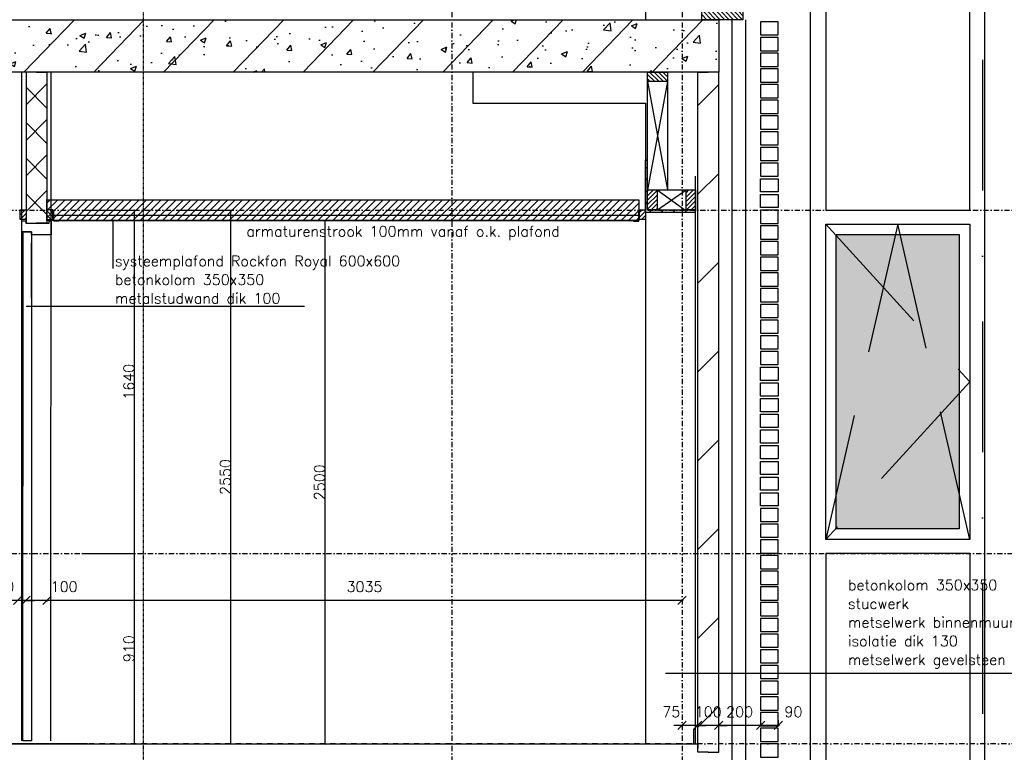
# Model space of a CAD drawing. Extents: x 149262 to 371235, y 141599 to 287858.
# Tile 53 of 60: x 160423 to 165128, y 185902 to 189402. Entities that reach past the tile are written whole.
import ezdxf

# ---------------------------------------------------------------- set-up
doc = ezdxf.new("R2010")
doc.units = 0
doc.header["$LTSCALE"] = 50
doc.header["$MEASUREMENT"] = 0
doc.header["$PDMODE"] = 3
doc.header["$PDSIZE"] = 0.1
for name, pattern in [('DASHDOT', [1, 0.5, -0.25, 0, -0.25]), ('DD1', [2.66667, 1.66667, -0.5, 0, -0.5]), ('HIDDEN', [0.375, 0.25, -0.125])]:
    doc.linetypes.add(name, pattern=pattern)
doc.layers.get('0').update_dxf_attribs({"linetype": 'CONTINUOUS'})
doc.layers.get('DEFPOINTS').update_dxf_attribs({"linetype": 'CONTINUOUS'})
for name, color, linetype in [('A--01A1_ACEER', 1, 'CONTINUOUS'), ('A--A22--_F123-', 9, 'CONTINUOUS'), ('A--A23--_F--3-', 9, 'CONTINUOUS'), ('A--A25--_F--3-', 9, 'CONTINUOUS'), ('A--A42--_F-23-', 9, 'CONTINUOUS'), ('A--L$1A-_RASTER_NR_03', 31, 'CONTINUOUS'), ('A--L21--', 3, 'CONTINUOUS'), ('A--L21--_F-23-', 4, 'CONTINUOUS'), ('A--L21D1_BUITENWAND', 1, 'CONTINUOUS'), ('A--L22--', 3, 'CONTINUOUS'), ('A--L22--_F--3-', 7, 'CONTINUOUS'), ('A--L22D2_BINNENWAND', 2, 'CONTINUOUS'), ('A--L23--', 7, 'CONTINUOUS'), ('A--L23--_F--3-', 7, 'CONTINUOUS'), ('A--L25--', 7, 'CONTINUOUS'), ('A--L25--_F-23-', 7, 'CONTINUOUS'), ('A--L28D1_KONSTRUKTIES', 1, 'CONTINUOUS'), ('A--L31--', 2, 'CONTINUOUS'), ('A--L31A1_BUITENKOZIJN', 1, 'CONTINUOUS'), ('A--L31D1_BUITENKOZIJN', 1, 'CONTINUOUS'), ('A--L32--_F123-', 1, 'CONTINUOUS'), ('A--L35-D2-_PLAFONDS', 2, 'CONTINUOUS'), ('A--L35-D4-_PLAFONDS', 4, 'CONTINUOUS'), ('A--L35D1_PLAFONDS', 1, 'CONTINUOUS'), ('A--L42--', 7, 'CONTINUOUS'), ('A--L42--_F-23-', 7, 'CONTINUOUS'), ('A--M$1A-_F123-', 1, 'CONTINUOUS'), ('A--T01A-25_TEKST', 2, 'CONTINUOUS'), ('STRAMIEN', 8, 'DD1'), ('X--LR---_CP', 7, 'CONTINUOUS')]:
    doc.layers.add(name, color=color, linetype=linetype)
doc.styles.add('HIEMSTRA', font='romans.shx')
doc.linetypes.add('BATTING', pattern='A,0.0001,-0.1,[134,ltypeshp.shx,S=0.1,R=0,X=-0.1,Y=0],-0.2,[134,ltypeshp.shx,S=0.1,R=180,X=0.1,Y=0],-0.1', length=0.4001)
doc.dimstyles.new('ALFA25', dxfattribs={"dimtxt": 50, "dimasz": 2, "dimexe": 0.3, "dimexo": 0.3, "dimgap": 2, "dimtad": 1, "dimdec": 0, "dimzin": 0, "dimdsep": 46, "dimtxsty": 'HIEMSTRA', "dimblk1": 'OBLIQUE', "dimblk2": 'OBLIQUE', "dimsah": 1, "dimcen": 0.09, "dimdle": 0.3, "dimclrd": 1, "dimclre": 1, "dimclrt": 2, "dimadec": 0, "dimazin": 0, "dimtfac": 0.75, "dimtdec": 4, "dimtix": 1, "dimtmove": 2, "dimatfit": 3, "dimldrblk": 'OBLIQUE', "dimfxl": 0, "dimtvp": 625, "dimtolj": 1, "dimtzin": 0, "dimarcsym": 0})
doc.dimstyles.get("Standard").update_dxf_attribs({"dimscale": 50, "dimtxt": 2.5, "dimasz": 2, "dimexe": 0.3, "dimexo": 0.3, "dimgap": 2, "dimtad": 1, "dimdec": 0, "dimzin": 0, "dimdsep": 46, "dimtxsty": 'HIEMSTRA', "dimblk1": 'OBLIQUE', "dimblk2": 'OBLIQUE', "dimsah": 1, "dimcen": 0.09, "dimdle": 0.3, "dimclrd": 1, "dimclre": 1, "dimclrt": 2, "dimadec": 0, "dimazin": 0, "dimtfac": 1, "dimtdec": 4, "dimtix": 1, "dimtmove": 2, "dimatfit": 3, "dimldrblk": 'OBLIQUE', "dimfxl": 0, "dimtvp": 625, "dimtolj": 1, "dimtzin": 0, "dimarcsym": 0})
pattern_1 = [(45, (-163418.02, -188487.762), (-28.284271, 28.284271), [])]
pattern_2 = [(45, (0, 0), (-10.6066, 10.6066), [])]

# ---------------------------------------------------------------- blocks, each defined once
blk = doc.blocks.new('*U605')
at = {"layer": 'A--L23--_F--3-', "color": 2, "linetype": 'Continuous'}
blk.add_lwpolyline([(0, 0), (0, 20), (5382, 20), (5382, 0)], dxfattribs=at)
blk = doc.blocks.new('_OBLIQUE')
at = {"color": 0, "linetype": 'ByBlock'}
blk.add_line((-0.5, -0.5), (0.5, 0.5), dxfattribs=at)
blk = doc.blocks.new('*D266')
at = {"layer": 'A--M$1A-_F123-', "color": 1, "lineweight": -2}
for p, q in [((163963, 186055.9), (163963, 186024.4)), ((164048, 186055.9), (164048, 186024.4)), ((164054, 186030.4), (163957, 186030.4))]:
    blk.add_line(p, q, dxfattribs=at)
at = {"layer": 'DEFPOINTS', "color": 0}
for p in [(163963, 186061.9), (164048, 186061.9), (163963, 186030.4)]:
    blk.add_point(p, dxfattribs=at)
at = {"layer": 'A--M$1A-_F123-', "color": 1, "lineweight": -2, "xscale": 40, "yscale": 40, "zscale": 40, "rotation": 180}
blk.add_blockref('_OBLIQUE', (163963, 186030.4), dxfattribs=at)
at = {"layer": 'A--M$1A-_F123-', "color": 1, "lineweight": -2, "xscale": 40, "yscale": 40, "zscale": 40}
blk.add_blockref('_OBLIQUE', (164048, 186030.4), dxfattribs=at)
at = {"layer": 'A--M$1A-_F123-', "color": 2, "insert": (164120.2, 186095.4), "char_height": 50, "attachment_point": 5, "style": 'HIEMSTRA'}
blk.add_mtext('\\A1;90', dxfattribs=at)
blk = doc.blocks.new('*D267')
at = {"layer": 'A--M$1A-_F123-', "color": 1, "lineweight": -2}
for p, q in [((163763, 186030.4), (163723, 186030.4)), ((163963, 186030.4), (163763, 186030.4)), ((163963, 186030.4), (164003, 186030.4))]:
    blk.add_line(p, q, dxfattribs=at)
at = {"layer": 'DEFPOINTS', "color": 0}
for p in [(163763, 186030.4), (163763, 186030.4), (163963, 186030.4)]:
    blk.add_point(p, dxfattribs=at)
at = {"layer": 'A--M$1A-_F123-', "color": 1, "lineweight": -2, "xscale": 40, "yscale": 40, "zscale": 40}
blk.add_blockref('_OBLIQUE', (163763, 186030.4), dxfattribs=at)
at = {"layer": 'A--M$1A-_F123-', "color": 1, "lineweight": -2, "xscale": 40, "yscale": 40, "zscale": 40, "rotation": 180}
blk.add_blockref('_OBLIQUE', (163963, 186030.4), dxfattribs=at)
at = {"layer": 'A--M$1A-_F123-', "color": 2, "insert": (163863, 186095.4), "char_height": 50, "attachment_point": 5, "style": 'HIEMSTRA'}
blk.add_mtext('\\A1;200', dxfattribs=at)
blk = doc.blocks.new('*D268')
at = {"layer": 'A--M$1A-_F123-', "color": 1, "lineweight": -2}
for p, q in [((163663, 186030.4), (163623, 186030.4)), ((163763, 186030.4), (163663, 186030.4)), ((163763, 186030.4), (163803, 186030.4))]:
    blk.add_line(p, q, dxfattribs=at)
at = {"layer": 'DEFPOINTS', "color": 0}
for p in [(163663, 186030.4), (163663, 186030.4), (163763, 186030.4)]:
    blk.add_point(p, dxfattribs=at)
at = {"layer": 'A--M$1A-_F123-', "color": 1, "lineweight": -2, "xscale": 40, "yscale": 40, "zscale": 40}
blk.add_blockref('_OBLIQUE', (163663, 186030.4), dxfattribs=at)
at = {"layer": 'A--M$1A-_F123-', "color": 1, "lineweight": -2, "xscale": 40, "yscale": 40, "zscale": 40, "rotation": 180}
blk.add_blockref('_OBLIQUE', (163763, 186030.4), dxfattribs=at)
at = {"layer": 'A--M$1A-_F123-', "color": 2, "insert": (163713, 186095.4), "char_height": 50, "attachment_point": 5, "style": 'HIEMSTRA'}
blk.add_mtext('\\A1;100', dxfattribs=at)
blk = doc.blocks.new('*D269')
at = {"layer": 'A--M$1A-_F123-', "color": 1, "lineweight": -2}
for p, q in [((163588, 186030.4), (163548, 186030.4)), ((163663, 186030.4), (163588, 186030.4)), ((163663, 186030.4), (163703, 186030.4))]:
    blk.add_line(p, q, dxfattribs=at)
at = {"layer": 'DEFPOINTS', "color": 0}
for p in [(163588, 186030.4), (163588, 186030.4), (163663, 186030.4)]:
    blk.add_point(p, dxfattribs=at)
at = {"layer": 'A--M$1A-_F123-', "color": 1, "lineweight": -2, "xscale": 40, "yscale": 40, "zscale": 40}
blk.add_blockref('_OBLIQUE', (163588, 186030.4), dxfattribs=at)
at = {"layer": 'A--M$1A-_F123-', "color": 1, "lineweight": -2, "xscale": 40, "yscale": 40, "zscale": 40, "rotation": 180}
blk.add_blockref('_OBLIQUE', (163663, 186030.4), dxfattribs=at)
at = {"layer": 'A--M$1A-_F123-', "color": 2, "insert": (163536.8, 186095.4), "char_height": 50, "attachment_point": 5, "style": 'HIEMSTRA'}
blk.add_mtext('\\A1;75', dxfattribs=at)
blk = doc.blocks.new('*U601')
at = {"layer": 'A--A42--_F-23-', "linetype": 'Continuous'}
h = blk.add_hatch(dxfattribs=at)
h.set_pattern_fill('ALFALINE', color=256, scale=40, style=0)
h.set_pattern_definition(pattern_1)
h.paths.add_polyline_path([(0, 0), (-5, -5), (-5, 242.2), (0, 242.2), (5, 242.2), (5, 5)])
at = {"layer": 'A--L42--_F-23-', "color": 2, "linetype": 'Continuous'}
for points in [[(-5, -5), (-5, -5), (-5, 242.2), (0, 242.2)], [(5, 5), (5, 5), (5, 242.2), (0, 242.2)]]:
    blk.add_lwpolyline(points, dxfattribs=at)
blk = doc.blocks.new('Q020283-')
at = {"layer": 'A--A25--_F--3-'}
h = blk.add_hatch(dxfattribs=at)
h.set_pattern_fill('ALFALINE', color=256, scale=15, style=0, pattern_type=2)
h.set_pattern_definition(pattern_2)
h.paths.add_polyline_path([(0, 0), (0, 96), (46, 96), (46, 0)])
at = {"layer": 'A--L25--_F-23-', "color": 2, "linetype": 'Continuous'}
blk.add_lwpolyline([(0, 0), (0, 96), (46, 96), (46, 0)], close=True, dxfattribs=at)
at = {"layer": 'X--LR---_CP'}
for p in [(0, 0), (0, 0), (46, 0)]:
    blk.add_point(p, dxfattribs=at)
blk = doc.blocks.new('*U600')
at = {"layer": 'A--A42--_F-23-', "linetype": 'Continuous'}
h = blk.add_hatch(dxfattribs=at)
h.set_pattern_fill('ALFALINE', color=256, scale=40, style=0)
h.set_pattern_definition(pattern_1)
h.paths.add_polyline_path([(0, 0), (-5, -5), (235, -5), (235, 0), (235, 5), (5, 5)])
at = {"layer": 'A--L42--_F-23-', "color": 2, "linetype": 'Continuous'}
for points in [[(-5, -5), (-5, -5), (235, -5), (235, 0)], [(5, 5), (5, 5), (235, 5), (235, 0)]]:
    blk.add_lwpolyline(points, dxfattribs=at)
blk = doc.blocks.new('Q020259-')
at = {"layer": 'A--A25--_F--3-'}
h = blk.add_hatch(dxfattribs=at)
h.set_pattern_fill('ALFALINE', color=256, scale=15, style=0, pattern_type=2)
h.set_pattern_definition(pattern_2)
h.paths.add_polyline_path([(0, 0), (0, 46), (28, 46), (28, 0)])
at = {"layer": 'A--L25--_F-23-', "color": 2, "linetype": 'Continuous'}
blk.add_lwpolyline([(0, 0), (0, 46), (28, 46), (28, 0)], close=True, dxfattribs=at)
at = {"layer": 'X--LR---_CP'}
for p in [(0, 0), (0, 0), (28, 0)]:
    blk.add_point(p, dxfattribs=at)
blk = doc.blocks.new('*U599')
at = {"layer": 'A--A22--_F123-', "linetype": 'Continuous'}
h = blk.add_hatch(dxfattribs=at)
h.set_pattern_fill('ALFALINE', color=256, scale=300, style=0)
h.set_pattern_definition([(45, (-163713.02, -185901.78), (-212.13203, 212.13203), [])])
h.paths.add_polyline_path([(0, 0), (-50, 0), (-50, 3249.9), (0, 3249.9), (50, 3249.9), (50, 0)])
at = {"layer": 'A--L22--_F--3-', "color": 4, "linetype": 'Continuous'}
for points in [[(0, 0), (-50, 0), (-50, 3249.9), (0, 3249.9)], [(0, 0), (50, 0), (50, 3249.9), (0, 3249.9)]]:
    blk.add_lwpolyline(points, dxfattribs=at)
blk = doc.blocks.new('*D286')
at = {"layer": 'A--M$1A-_F123-', "color": 1, "lineweight": -2}
for p, q in [((160724.1, 188441.8), (161882.8, 188441.8)), ((161882.5, 185941.5), (161882.5, 188442.1)), ((161644.8, 185941.8), (161882.8, 185941.8))]:
    blk.add_line(p, q, dxfattribs=at)
at = {"layer": 'DEFPOINTS', "color": 0}
for p in [(160723.8, 188441.8), (161882.5, 188441.8), (161644.5, 185941.8)]:
    blk.add_point(p, dxfattribs=at)
at = {"layer": 'A--M$1A-_F123-', "color": 1, "lineweight": -2, "xscale": 2, "yscale": 2, "zscale": 2}
for p, rotation in [((161882.5, 188441.8), 90), ((161882.5, 185941.8), 270)]:
    blk.add_blockref('_OBLIQUE', p, dxfattribs=dict(at, rotation=rotation))
at = {"layer": 'A--M$1A-_F123-', "color": 2, "insert": (161855.5, 187191.8), "char_height": 50, "attachment_point": 5, "rotation": 90, "style": 'HIEMSTRA'}
blk.add_mtext('\\A1;2500', dxfattribs=at)
blk = doc.blocks.new('*D288')
at = {"layer": 'A--M$1A-_F123-', "color": 1, "lineweight": -2}
for p, q in [((161186.8, 188491.8), (161432.8, 188491.8)), ((161432.5, 185941.5), (161432.5, 188492.1)), ((161171.5, 185941.8), (161432.8, 185941.8))]:
    blk.add_line(p, q, dxfattribs=at)
at = {"layer": 'DEFPOINTS', "color": 0}
for p in [(161186.5, 188491.8), (161432.5, 188491.8), (161171.2, 185941.8)]:
    blk.add_point(p, dxfattribs=at)
at = {"layer": 'A--M$1A-_F123-', "color": 1, "lineweight": -2, "xscale": 2, "yscale": 2, "zscale": 2}
for p, rotation in [((161432.5, 188491.8), 90), ((161432.5, 185941.8), 270)]:
    blk.add_blockref('_OBLIQUE', p, dxfattribs=dict(at, rotation=rotation))
at = {"layer": 'A--M$1A-_F123-', "color": 2, "insert": (161405.5, 187216.8), "char_height": 50, "attachment_point": 5, "rotation": 90, "style": 'HIEMSTRA'}
blk.add_mtext('\\A1;2550', dxfattribs=at)
blk = doc.blocks.new('*D289')
at = {"layer": 'A--M$1A-_F123-', "color": 1, "lineweight": -2}
for p, q in [((160724.3, 186851.8), (160971.7, 186851.8)), ((160971.4, 185941.5), (160971.4, 186852.1)), ((160739.3, 185941.8), (160971.7, 185941.8))]:
    blk.add_line(p, q, dxfattribs=at)
at = {"layer": 'DEFPOINTS', "color": 0}
for p in [(160724, 186851.8), (160971.4, 186851.8), (160739, 185941.8)]:
    blk.add_point(p, dxfattribs=at)
at = {"layer": 'A--M$1A-_F123-', "color": 1, "lineweight": -2, "xscale": 2, "yscale": 2, "zscale": 2}
for p, rotation in [((160971.4, 186851.8), 90), ((160971.4, 185941.8), 270)]:
    blk.add_blockref('_OBLIQUE', p, dxfattribs=dict(at, rotation=rotation))
at = {"layer": 'A--M$1A-_F123-', "color": 2, "insert": (160944.4, 186396.8), "char_height": 50, "attachment_point": 5, "rotation": 90, "style": 'HIEMSTRA'}
blk.add_mtext('\\A1;910', dxfattribs=at)
blk = doc.blocks.new('*D290')
at = {"layer": 'A--M$1A-_F123-', "color": 1, "lineweight": -2}
for p, q in [((160739.3, 188491.8), (160971.7, 188491.8)), ((160971.4, 186851.5), (160971.4, 188492.1)), ((160724.3, 186851.8), (160971.7, 186851.8))]:
    blk.add_line(p, q, dxfattribs=at)
at = {"layer": 'DEFPOINTS', "color": 0}
for p in [(160739, 188491.8), (160971.4, 188491.8), (160724, 186851.8)]:
    blk.add_point(p, dxfattribs=at)
at = {"layer": 'A--M$1A-_F123-', "color": 1, "lineweight": -2, "xscale": 2, "yscale": 2, "zscale": 2}
for p, rotation in [((160971.4, 188491.8), 90), ((160971.4, 186851.8), 270)]:
    blk.add_blockref('_OBLIQUE', p, dxfattribs=dict(at, rotation=rotation))
at = {"layer": 'A--M$1A-_F123-', "color": 2, "insert": (160944.4, 187671.8), "char_height": 50, "attachment_point": 5, "rotation": 90, "style": 'HIEMSTRA'}
blk.add_mtext('\\A1;1640', dxfattribs=at)
blk = doc.blocks.new('*U596')
at = {"layer": 'A--A22--_F123-', "linetype": 'Continuous'}
h = blk.add_hatch(dxfattribs=at)
h.set_pattern_fill('ALFAKRS', color=256, scale=120, style=0)
h.set_pattern_definition([(45, (-160502.99, -189151.73), (-84.852814, 84.852814), []), (135, (-160502.99, -189151.73), (-84.852814, -84.852814), [])])
h.paths.add_polyline_path([(0, 0), (50, 0), (50, -722.7), (0, -722.7), (-50, -722.7), (-50, 0)])
at = {"layer": 'A--L22--_F--3-', "color": 3, "linetype": 'Continuous'}
for points in [[(0, 0), (-50, 0), (-50, -722.7), (0, -722.7)], [(0, 0), (50, 0), (50, -722.7), (0, -722.7)]]:
    blk.add_lwpolyline(points, dxfattribs=at)
blk = doc.blocks.new('*D294')
at = {"layer": 'A--M$1A-_F123-', "color": 1, "lineweight": -2}
for p, q in [((163594, 186627.8), (160547, 186627.8)), ((160553, 186630.7), (160553, 186621.8)), ((163588, 186630.7), (163588, 186621.8))]:
    blk.add_line(p, q, dxfattribs=at)
at = {"layer": 'DEFPOINTS', "color": 0}
for p in [(160553, 186636.7), (160553, 186627.8), (163588, 186636.7)]:
    blk.add_point(p, dxfattribs=at)
at = {"layer": 'A--M$1A-_F123-', "color": 1, "lineweight": -2, "xscale": 40, "yscale": 40, "zscale": 40, "rotation": 180}
blk.add_blockref('_OBLIQUE', (160553, 186627.8), dxfattribs=at)
at = {"layer": 'A--M$1A-_F123-', "color": 1, "lineweight": -2, "xscale": 40, "yscale": 40, "zscale": 40}
blk.add_blockref('_OBLIQUE', (163588, 186627.8), dxfattribs=at)
at = {"layer": 'A--M$1A-_F123-', "color": 2, "insert": (162070.5, 186692.8), "char_height": 50, "attachment_point": 5, "style": 'HIEMSTRA'}
blk.add_mtext('\\A1;3035', dxfattribs=at)
blk = doc.blocks.new('*D295')
at = {"layer": 'A--M$1A-_F123-', "color": 1, "lineweight": -2}
blk.add_line((160559, 186627.8), (160447, 186627.8), dxfattribs=at)
at = {"layer": 'DEFPOINTS', "color": 0}
for p in [(160453, 186627.8), (160453, 186627.8), (160553, 186627.8)]:
    blk.add_point(p, dxfattribs=at)
at = {"layer": 'A--M$1A-_F123-', "color": 1, "lineweight": -2, "xscale": 40, "yscale": 40, "zscale": 40, "rotation": 180}
blk.add_blockref('_OBLIQUE', (160453, 186627.8), dxfattribs=at)
at = {"layer": 'A--M$1A-_F123-', "color": 1, "lineweight": -2, "xscale": 40, "yscale": 40, "zscale": 40}
blk.add_blockref('_OBLIQUE', (160553, 186627.8), dxfattribs=at)
at = {"layer": 'A--M$1A-_F123-', "color": 2, "insert": (160635.3, 186692.8), "char_height": 50, "attachment_point": 5, "style": 'HIEMSTRA'}
blk.add_mtext('\\A1;100', dxfattribs=at)
blk = doc.blocks.new('*D296')
at = {"layer": 'A--M$1A-_F123-', "color": 1, "lineweight": -2}
for p, q in [((160413, 186627.8), (160373, 186627.8)), ((160453, 186627.8), (160413, 186627.8)), ((160453, 186627.8), (160493, 186627.8))]:
    blk.add_line(p, q, dxfattribs=at)
at = {"layer": 'DEFPOINTS', "color": 0}
for p in [(160413, 186627.8), (160413, 186627.8), (160453, 186627.8)]:
    blk.add_point(p, dxfattribs=at)
at = {"layer": 'A--M$1A-_F123-', "color": 1, "lineweight": -2, "xscale": 40, "yscale": 40, "zscale": 40}
blk.add_blockref('_OBLIQUE', (160413, 186627.8), dxfattribs=at)
at = {"layer": 'A--M$1A-_F123-', "color": 1, "lineweight": -2, "xscale": 40, "yscale": 40, "zscale": 40, "rotation": 180}
blk.add_blockref('_OBLIQUE', (160453, 186627.8), dxfattribs=at)
at = {"layer": 'A--M$1A-_F123-', "color": 2, "insert": (160353.8, 186692.8), "char_height": 50, "attachment_point": 5, "style": 'HIEMSTRA'}
blk.add_mtext('\\A1;40', dxfattribs=at)
blk = doc.blocks.new('NH40_196')
at = {"layer": 'A--A25--_F--3-'}
h = blk.add_hatch(dxfattribs=at)
h.set_pattern_fill('ALFALINE', color=256, scale=15, style=0, pattern_type=2)
h.set_pattern_definition([(45, (-6, 0), (-10.6066, 10.6066), [])])
h.paths.add_polyline_path([(0, 0), (0, 196), (40, 196), (40, 0)])
at = {"layer": 'A--L25--_F-23-', "color": 2, "linetype": 'Continuous'}
blk.add_lwpolyline([(0, 0), (0, 196), (40, 196), (40, 0)], close=True, dxfattribs=at)
at = {"layer": 'X--LR---_CP'}
for p in [(0, 0), (0, 0), (40, 0)]:
    blk.add_point(p, dxfattribs=at)
blk = doc.blocks.new('*U590')
at = {"layer": 'A--L23--_F--3-', "color": 2, "linetype": 'Continuous'}
blk.add_lwpolyline([(0, 0), (0, 20), (5382, 20), (5382, 0)], dxfattribs=at)

msp = doc.modelspace()

# ---------------------------------------------------------------- hatches: boundary and pattern name
at = {"layer": 'A--01A1_ACEER', "linetype": 'Continuous'}
h = msp.add_hatch(dxfattribs=at)
h.set_pattern_fill('ANSI31', color=256, scale=200, style=0)
h.set_pattern_definition([(45, (2708.73, 93295.882), (-17.6776695, 17.6776695), [])])
h.paths.add_polyline_path([(163380.8, 188441.8), (160553, 188441.8), (160553, 188541.8), (163380.8, 188541.8)])
at = {"layer": 'A--A23--_F--3-'}
h = msp.add_hatch(dxfattribs=at)
h.set_pattern_fill('ALFABET', color=256, scale=40, angle=1, style=0, pattern_type=2)
h.set_pattern_definition([(46, (98041.84, 208488.68), (-172.64155, 166.718), []), (51, (98041.84, 208488.68), (287.29845, -20.0899), [30, -330]), (356, (98041.84, 208488.68), (-60.7431, 299.8624), [24, -264]), (101.4514, (98065.78, 208487), (226.5556, 279.7724), [25.4961, -280.4568]), (47.1842, (98040.44, 208568.66), (427.9869, -58.7472), [45, -495]), (97.6356, (98076.1, 208563.77), (367.0079, 396.1126), [38.244, -420.6852]), (352.1842, (98040.44, 208568.66), (367.0076, 396.113), [36, -396]), (22, (98080.78, 208549.37), (241.5371, -156.85604), [30, -330]), (327, (98080.78, 208549.37), (92.2491, 291.7144), [24, -264]), (72.4514, (98100.9, 208536.3), (333.7863, 134.8581), [25.4961, -280.4568]), (38.5, (98041.84, 208488.68), (2.53928, 133.22215), [0, -260.8, 0, -268, 0, -265]), (8.5, (98041.84, 208488.68), (102.45841, 159.57714), [0, -152.8, 0, -254.8, 0, -101]), (328.5, (97952.65, 208487.12), (213.6539, -5.29398), [0, -100, 0, -312, 0, -414]), (318.5, (97912.65, 208486.42), (232.5401, 44.1071), [0, -130, 0, -207.2, 0, -294]), (318.5, (97912.65, 208486.42), (232.5401, 44.1071), [0, -130, 0, -207.2, 0, -294])])
h.paths.add_polyline_path([(163763, 189151.8), (158831.3, 189151.8), (158831.3, 189311.8), (158931.3, 189311.8), (158931.3, 189401.8), (163763, 189401.8)])
at = {"layer": 'A--L$1A-_RASTER_NR_03', "linetype": 'Continuous'}
h = msp.add_hatch(color=256, dxfattribs=at)
h.paths.add_polyline_path([(164912.4, 188374.8), (164630.1, 188374.8), (164733.3, 187922.8), (164912.4, 187726.5)])
h.paths.add_polyline_path([(164630.1, 188374.8), (164607.3, 188374.8), (164549.9, 188123.6), (164733.3, 187922.8)])
h.paths.add_polyline_path([(164549.9, 188123.6), (164607.3, 188374.8), (164324.9, 188374.8), (164324.9, 188370)])
h.paths.add_polyline_path([(164549.9, 188123.6), (164324.9, 188370), (164324.9, 187137.8)])
h.paths.add_polyline_path([(164824.9, 187521.2), (164733.3, 187922.8), (164549.9, 188123.6), (164324.9, 187137.8), (164324.9, 186973.5)])
h.paths.add_polyline_path([(164733.3, 187922.8), (164824.9, 187521.2), (164912.4, 187617), (164912.4, 187726.5)])
h.paths.add_polyline_path([(164912.4, 187617), (164824.9, 187521.2), (164912.4, 187137.8)])
h.paths.add_polyline_path([(164824.9, 187521.2), (164324.9, 186973.5), (164324.9, 186968.8), (164912.4, 186968.8), (164912.4, 187137.8)])

# ---------------------------------------------------------------- linework, layer by layer
at = {"layer": 'A--01A1_ACEER', "linetype": 'BATTING', "ltscale": 30}
msp.add_line((163827.5, 181596.8), (163827.5, 189401.8), dxfattribs=at)
at = {"layer": 'A--01A1_ACEER'}
for p, q in [((163893, 188528.8), (163893, 189401.8)), ((163893, 183325.6), (163893, 188606.1))]:
    msp.add_line(p, q, dxfattribs=at)
at = {"layer": 'A--L21--'}
for points in [[(163963, 189328.8), (164048, 189328.8), (164048, 189391.8), (163963, 189391.8)], [(163963, 189253.8), (164048, 189253.8), (164048, 189316.8), (163963, 189316.8)], [(163963, 189178.8), (164048, 189178.8), (164048, 189241.8), (163963, 189241.8)], [(163963, 189103.8), (164048, 189103.8), (164048, 189166.8), (163963, 189166.8)], [(163963, 189028.8), (164048, 189028.8), (164048, 189091.8), (163963, 189091.8)], [(163963, 188953.8), (164048, 188953.8), (164048, 189016.8), (163963, 189016.8)], [(163963, 188878.8), (164048, 188878.8), (164048, 188941.8), (163963, 188941.8)], [(163963, 188803.8), (164048, 188803.8), (164048, 188866.8), (163963, 188866.8)], [(163963, 188728.8), (164048, 188728.8), (164048, 188791.8), (163963, 188791.8)], [(163963, 188728.8), (164048, 188728.8), (164048, 188791.8), (163963, 188791.8)], [(163963, 188653.8), (164048, 188653.8), (164048, 188716.8), (163963, 188716.8)], [(163963, 188641.8), (164048, 188641.8), (164048, 188578.8), (163963, 188578.8)], [(163963, 188566.8), (164048, 188566.8), (164048, 188503.8), (163963, 188503.8)], [(163963, 188428.8), (164048, 188428.8), (164048, 188491.8), (163963, 188491.8)], [(163963, 188353.8), (164048, 188353.8), (164048, 188416.8), (163963, 188416.8)], [(163963, 188278.8), (164048, 188278.8), (164048, 188341.8), (163963, 188341.8)], [(163963, 188203.8), (164048, 188203.8), (164048, 188266.8), (163963, 188266.8)], [(163963, 188128.8), (164048, 188128.8), (164048, 188191.8), (163963, 188191.8)], [(163963, 188053.8), (164048, 188053.8), (164048, 188116.8), (163963, 188116.8)], [(163963, 187978.8), (164048, 187978.8), (164048, 188041.8), (163963, 188041.8)], [(163963, 187903.8), (164048, 187903.8), (164048, 187966.8), (163963, 187966.8)], [(163963, 187828.8), (164048, 187828.8), (164048, 187891.8), (163963, 187891.8)], [(163963, 187753.8), (164048, 187753.8), (164048, 187816.8), (163963, 187816.8)], [(163963, 187741.8), (164048, 187741.8), (164048, 187678.8), (163963, 187678.8)], [(163963, 187666.8), (164048, 187666.8), (164048, 187603.8), (163963, 187603.8)], [(163963, 187591.8), (164048, 187591.8), (164048, 187528.8), (163963, 187528.8)], [(163963, 187516.8), (164048, 187516.8), (164048, 187453.8), (163963, 187453.8)], [(163963, 187441.8), (164048, 187441.8), (164048, 187378.8), (163963, 187378.8)], [(163963, 187366.8), (164048, 187366.8), (164048, 187303.8), (163963, 187303.8)], [(163963, 187291.8), (164048, 187291.8), (164048, 187228.8), (163963, 187228.8)], [(163963, 187216.8), (164048, 187216.8), (164048, 187153.8), (163963, 187153.8)], [(163963, 187141.8), (164048, 187141.8), (164048, 187078.8), (163963, 187078.8)], [(163963, 187003.8), (164048, 187003.8), (164048, 187066.8), (163963, 187066.8)], [(163963, 186928.8), (164048, 186928.8), (164048, 186991.8), (163963, 186991.8)], [(163963, 186853.8), (164048, 186853.8), (164048, 186916.8), (163963, 186916.8)], [(163963, 186778.8), (164048, 186778.8), (164048, 186841.8), (163963, 186841.8)], [(163963, 186703.8), (164048, 186703.8), (164048, 186766.8), (163963, 186766.8)], [(163963, 186628.8), (164048, 186628.8), (164048, 186691.8), (163963, 186691.8)], [(163963, 186553.8), (164048, 186553.8), (164048, 186616.8), (163963, 186616.8)], [(163963, 186478.8), (164048, 186478.8), (164048, 186541.8), (163963, 186541.8)], [(163963, 186403.8), (164048, 186403.8), (164048, 186466.8), (163963, 186466.8)], [(163963, 186328.8), (164048, 186328.8), (164048, 186391.8), (163963, 186391.8)], [(163963, 186253.8), (164048, 186253.8), (164048, 186316.8), (163963, 186316.8)], [(163963, 186178.8), (164048, 186178.8), (164048, 186241.8), (163963, 186241.8)], [(163963, 186103.8), (164048, 186103.8), (164048, 186166.8), (163963, 186166.8)], [(163963, 186028.8), (164048, 186028.8), (164048, 186091.8), (163963, 186091.8)], [(163963, 186028.8), (164048, 186028.8), (164048, 186091.8), (163963, 186091.8)], [(163963, 185953.8), (164048, 185953.8), (164048, 186016.8), (163963, 186016.8)], [(163963, 185953.8), (164048, 185953.8), (164048, 186016.8), (163963, 186016.8)], [(163963, 185878.8), (164048, 185878.8), (164048, 185941.8), (163963, 185941.8)]]:
    msp.add_lwpolyline(points, close=True, dxfattribs=at)
at = {"layer": 'A--L21--_F-23-', "linetype": 'Continuous'}
msp.add_lwpolyline([(163763, 189151.8), (158831.3, 189151.8), (158831.3, 189311.8), (158931.3, 189311.8), (158931.3, 189401.8), (163763, 189401.8)], close=True, dxfattribs=at)
at = {"layer": 'A--L21D1_BUITENWAND'}
msp.add_lwpolyline([(162588, 192651.8), (162588, 192501.8), (163413, 192501.8), (163413, 189401.8)], dxfattribs=at)
at = {"layer": 'A--L22D2_BINNENWAND'}
msp.add_line((163653, 185966.8), (163653, 188655), dxfattribs=at)
at = {"layer": 'A--L23--'}
msp.add_lwpolyline([(163643, 185941.8), (163653, 185941.8), (163653, 186011.8), (163643, 186011.8)], close=True, dxfattribs=at)
at = {"layer": 'A--L28D1_KONSTRUKTIES'}
msp.add_lwpolyline([(162588, 189151.7), (162588, 189003.3), (163413, 189003.3), (163413, 185941.8)], dxfattribs=at)
at = {"layer": 'A--L31--'}
for p, q in [((164202, 185291.8), (164202, 193184.6)), ((165035.4, 185291.8), (165035.4, 193184.6))]:
    msp.add_line(p, q, dxfattribs=at)
at = {"layer": 'A--L31--', "color": 1, "linetype": 'HIDDEN', "ltscale": 50}
for points in [[(164274.9, 188424.8), (164962.4, 187671.8), (164274.9, 186918.8)], [(164962.4, 186918.8), (164618.7, 188424.8), (164274.9, 186918.8)]]:
    msp.add_lwpolyline(points, dxfattribs=at)
at = {"layer": 'A--L31A1_BUITENKOZIJN'}
for p, q in [((164274.9, 186851.8), (164274.9, 185358.8)), ((164962.4, 186851.8), (164274.9, 186851.8)), ((164962.4, 186851.8, 0.1), (164962.4, 185358.8, 0.1))]:
    msp.add_line(p, q, dxfattribs=at)
for points in [[(164962.4, 190351.8), (164274.9, 190351.8), (164274.9, 188491.8), (164962.4, 188491.8)], [(164962.4, 186918.8), (164274.9, 186918.8), (164274.9, 188424.8), (164962.4, 188424.8)]]:
    msp.add_lwpolyline(points, close=True, dxfattribs=at)
at = {"layer": 'A--L31A1_BUITENKOZIJN', "elevation": 0.1}
msp.add_lwpolyline([(164324.9, 186968.8), (164324.9, 188374.8), (164912.4, 188374.8), (164912.4, 186968.8)], close=True, dxfattribs=at)
at = {"layer": 'A--L31D1_BUITENKOZIJN'}
for p, q in [((163423, 189105.8), (163519, 188588.8)), ((163519, 189105.8), (163423, 188588.8)), ((163423, 188729.9), (163423, 189105.8)), ((163519, 189105.8), (163519, 188588.8)), ((163469, 188588.8), (163601.3, 188492.8)), ((163469, 188588.8), (163607, 188588.8)), ((163470.2, 188492.8), (163607, 188588.8))]:
    msp.add_line(p, q, dxfattribs=at)
at = {"layer": 'A--L32--_F123-', "color": 1}
for p, q in [((160433.3, 185956.8), (160433.5, 189151.8)), ((160572.3, 185956.8), (160572.5, 189151.8)), ((160478.7, 188070.8), (160478.8, 188334.1))]:
    msp.add_line(p, q, dxfattribs=at)
at = {"layer": 'A--L32--_F123-'}
msp.add_lwpolyline([(160563.5, 188441.1), (160572.5, 188441.1), (160572.5, 188374.1), (160478.8, 188374.1), (160478.8, 188389.1), (160433.5, 188389.1), (160433.5, 188441.1), (160451.5, 188441.1), (160451.5, 188429.1), (160563.5, 188429.1), (160563.5, 188441.1)], close=True, dxfattribs=at)
at = {"layer": 'A--L32--_F123-', "color": 2, "linetype": 'Continuous'}
msp.add_lwpolyline([(160478.6, 185956.8), (160438.6, 185956.8), (160438.7, 188389.1), (160478.7, 188389.1), (160478.6, 185956.8)], close=True, dxfattribs=at)
at = {"layer": 'A--L35-D2-_PLAFONDS'}
for points in [[(163380.8, 188466.8), (160585.2, 188466.8)], [(160585.2, 188441.8), (163380.8, 188441.8)]]:
    msp.add_lwpolyline(points, dxfattribs=at)
at = {"layer": 'A--L35-D4-_PLAFONDS'}
for p, q in [((160585.2, 188439.8), (160585.2, 188489.8)), ((163380.8, 188439.8), (163380.8, 188489.8)), ((160610.2, 188439.8), (160585.2, 188439.8)), ((163355.8, 188439.8), (163380.8, 188439.8))]:
    msp.add_line(p, q, dxfattribs=at)
at = {"layer": 'A--L35D1_PLAFONDS', "linetype": 'Continuous'}
msp.add_lwpolyline([(163380.8, 188441.8), (160553, 188441.8), (160553, 188541.8), (163380.8, 188541.8)], close=True, dxfattribs=at)
at = {"layer": 'A--T01A-25_TEKST'}
for p, q in [((160868, 188441.8), (160868, 188212.9)), ((161783.6, 188032.3), (160453, 188032.3)), ((163509.3, 186280.1), (165214.2, 186280.1))]:
    msp.add_line(p, q, dxfattribs=at)
at = {"layer": 'STRAMIEN', "color": 8, "linetype": 'DASHDOT', "ltscale": 0.1}
msp.add_line((161013, 200460.9), (161013, 180632.6), dxfattribs=at)
at = {"layer": 'STRAMIEN', "linetype": 'DASHDOT'}
for p, q in [((162488, 200460.9), (162488, 180318.1)), ((163588, 200460.9), (163588, 180318.1)), ((160268.5, 188491.8), (166013, 188491.8)), ((160234.1, 186851.8), (166013, 186851.8)), ((166290.1, 185941.8), (150060.5, 185941.8))]:
    msp.add_line(p, q, dxfattribs=at)
at = {"layer": 'STRAMIEN', "linetype": 'DASHDOT', "ltscale": 25}
msp.add_line((165024, 200460.9), (165024, 180900.2), dxfattribs=at)
at = {"layer": 'STRAMIEN', "color": 8, "linetype": 'DASHDOT', "ltscale": 25}
msp.add_line((160747, 185941.8), (149662.7, 185941.8), dxfattribs=at)

# ---------------------------------------------------------------- block references
at = {"layer": 'A--L22--'}
for name, p in [('*U596', (160503, 189151.7)), ('*U599', (163713, 185901.8))]:
    msp.add_blockref(name, p, dxfattribs=at)
at = {"layer": 'A--L23--'}
for name in ['*U605', '*U590']:
    msp.add_blockref(name, (158281, 185921.8), dxfattribs=at)
at = {"layer": 'A--L25--'}
for name, p, rotation in [('NH40_196', (163879, 189401.8), 90), ('Q020283-', (163423, 189151.8), 270)]:
    msp.add_blockref(name, p, dxfattribs=dict(at, rotation=rotation))
for name, p in [('Q020283-', (163423, 188492.8)), ('Q020283-', (163607, 188492.8)), ('Q020259-', (160425, 188446.8)), ('Q020259-', (163385, 188446.8))]:
    msp.add_blockref(name, p, dxfattribs=at)
at = {"layer": 'A--L25--', "xscale": -1}
msp.add_blockref('Q020259-', (160581, 188446.8), dxfattribs=at)
at = {"layer": 'A--L42--'}
for name in ['*U601', '*U600']:
    msp.add_blockref(name, (163418, 188487.8), dxfattribs=at)

# ---------------------------------------------------------------- texts
at = {"layer": 'A--01A1_ACEER', "linetype": 'Continuous', "style": 'HIEMSTRA'}
msp.add_text('armaturenstrook 100mm vanaf o.k. plafond', height=50, dxfattribs=at).set_placement((161505.8, 188365.9))
at = {"layer": 'A--T01A-25_TEKST', "style": 'HIEMSTRA'}
for s, p in [('systeemplafond Rockfon Royal 600x600', (160877.9, 188224.1)), ('betonkolom 350x350', (160877.9, 188134.9)), ('metalstudwand dik 100', (160877.9, 188045.7)), ('betonkolom 350x350', (164380.7, 186676.3)), ('stucwerk', (164380.7, 186587.1)), ('metselwerk binnenmuursteen', (164380.7, 186497.9)), ('isolatie dik 130', (164380.7, 186408.7)), ('metselwerk gevelsteen', (164380.7, 186319.5))]:
    msp.add_text(s, height=50, dxfattribs=at).set_placement(p)

# ---------------------------------------------------------------- dimensions: what is measured, and where the dimension line sits
at = {"layer": 'A--M$1A-_F123-'}
for base, p1, p2, picture, middle in [((160971.4, 188491.8), (160724, 186851.8), (160739, 188491.8), '*D290', (160944.4, 187671.8)), ((161432.5, 188491.8), (161171.2, 185941.8), (161186.5, 188491.8), '*D288', (161405.5, 187216.8)), ((161882.5, 188441.8), (161644.5, 185941.8), (160723.8, 188441.8), '*D286', (161855.5, 187191.8)), ((160971.4, 186851.8), (160739, 185941.8), (160724, 186851.8), '*D289', (160944.4, 186396.8))]:
    dim = msp.add_linear_dim(base=base, p1=p1, p2=p2, angle=90, dimstyle='ALFA25', dxfattribs=at)
    dim.commit()
    dim.dimension.update_dxf_attribs({"geometry": picture, "text_midpoint": middle})
for base, p1, p2, picture, middle in [((160413, 186627.8), (160453, 186627.8), (160413, 186627.8), '*D296', (160353.8, 186692.8)), ((160453, 186627.8), (160553, 186627.8), (160453, 186627.8), '*D295', (160635.3, 186692.8)), ((163588, 186030.4), (163663, 186030.4), (163588, 186030.4), '*D269', (163536.8, 186095.4))]:
    dim = msp.add_linear_dim(base=base, p1=p1, p2=p2, dimstyle='Standard', override={"dimscale": 20}, dxfattribs=at)
    dim.commit()
    dim.dimension.update_dxf_attribs({"geometry": picture, "text_midpoint": middle, "dimtype": 160})
for base, p1, p2, picture, middle in [((160553, 186627.8), (163588, 186636.7), (160553, 186636.7), '*D294', (162070.5, 186692.8)), ((163663, 186030.4), (163763, 186030.4), (163663, 186030.4), '*D268', (163713, 186095.4)), ((163763, 186030.4), (163963, 186030.4), (163763, 186030.4), '*D267', (163863, 186095.4))]:
    dim = msp.add_linear_dim(base=base, p1=p1, p2=p2, dimstyle='Standard', override={"dimscale": 20}, dxfattribs=at)
    dim.commit()
    dim.dimension.update_dxf_attribs({"geometry": picture, "text_midpoint": middle})
dim = msp.add_linear_dim(base=(163963, 186030.4), p1=(164048, 186061.9), p2=(163963, 186061.9), text='90', dimstyle='Standard', override={"dimscale": 20}, dxfattribs=at)
dim.commit()
dim.dimension.update_dxf_attribs({"geometry": '*D266', "text_midpoint": (164120.2, 186095.4), "dimtype": 160})

doc.saveas('drawing.dxf')
